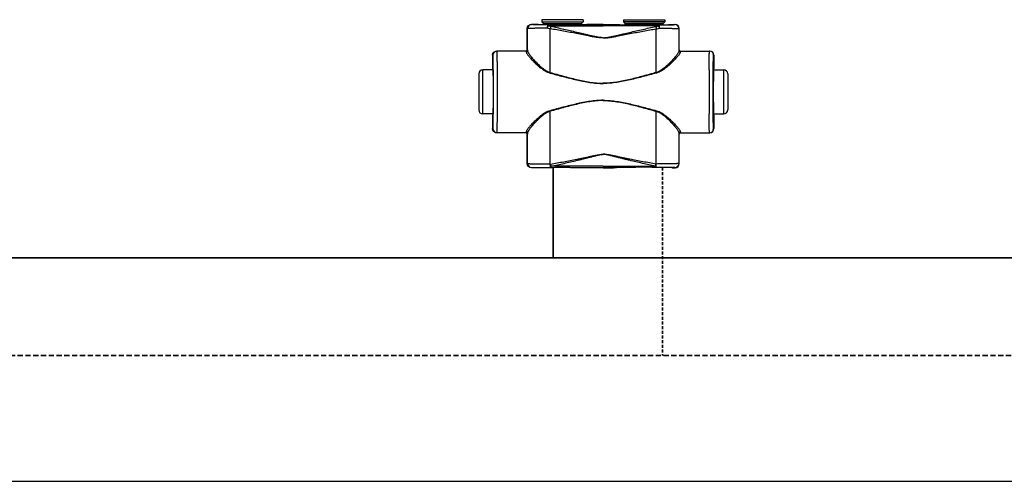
# Model space of a CAD drawing. Header units: millimetres. Extents: x 60394 to 199354, y 20895 to 166073.
# Tile 217 of 256: x 135875 to 136477, y 20895 to 21178. Entities that reach past the tile are written whole.
import ezdxf

# ---------------------------------------------------------------- set-up
doc = ezdxf.new("R2010")
doc.units = ezdxf.units.MM
doc.linetypes.add('VERDECKT', pattern=[9.525, 6.35, -3.175])
doc.layers.add('UT_SCHÉMA_PŘÍVOD', color=10, linetype='Continuous', lineweight=35)
doc.layers.add('UT_SCHÉMA_ZPÁTEČKA', color=172, linetype='VERDECKT', lineweight=35)

msp = doc.modelspace()

# ---------------------------------------------------------------- linework, layer by layer
at = {"color": 0, "linetype": 'Continuous'}
for p, q in [((136188.02, 21174.95), (136187.9, 21175.07)), ((136189.55, 21175.07), (136187.9, 21175.07)), ((136189.9, 21174.97), (136189.55, 21175.07)), ((136219.5, 21177.97), (136194.3, 21177.97)), ((136194.3, 21177.97), (136194.3, 21176.57)), ((136194.3, 21176.57), (136195.25, 21175.62)), ((136194.3, 21176.57), (136219.5, 21176.57)), ((136195.25, 21175.62), (136218.54, 21175.62)), ((136195.4, 21175.26), (136218.4, 21175.26)), ((136195.4, 21175.26), (136195.4, 21174.9)), ((136203.04, 21174.88), (136198.2, 21174.88)), ((136198.2, 21174.18), (136198.2, 21174.88)), ((136231.9, 21174.88), (136210.75, 21174.88)), ((136218.4, 21175.26), (136218.4, 21174.9)), ((136219.5, 21176.57), (136218.54, 21175.62)), ((136219.5, 21177.97), (136219.5, 21176.57)), ((136225.65, 21175.07), (136223.9, 21174.97)), ((136231.9, 21175.07), (136225.65, 21175.07)), ((136231.9, 21175.07), (136238.15, 21175.07)), ((136231.9, 21174.88), (136253.04, 21174.88)), ((136238.15, 21175.07), (136239.9, 21174.97)), ((136244.3, 21177.97), (136269.5, 21177.97)), ((136244.3, 21177.97), (136244.3, 21176.57)), ((136269.5, 21176.57), (136244.3, 21176.57)), ((136244.3, 21176.57), (136245.25, 21175.62)), ((136268.54, 21175.62), (136245.25, 21175.62)), ((136268.4, 21175.26), (136245.4, 21175.26)), ((136245.4, 21175.26), (136245.4, 21174.9)), ((136260.75, 21174.88), (136265.6, 21174.88)), ((136265.6, 21174.18), (136265.6, 21174.88)), ((136268.4, 21175.26), (136268.4, 21174.9)), ((136269.5, 21176.57), (136268.54, 21175.62)), ((136269.5, 21177.97), (136269.5, 21176.57)), ((136273.9, 21174.97), (136274.25, 21175.07)), ((136274.25, 21175.07), (136275.9, 21175.07)), ((136275.78, 21174.95), (136275.9, 21175.07)), ((136185.52, 21172.45), (136185.4, 21172.57)), ((136185.4, 21159.57), (136185.4, 21172.57)), ((136198.2, 21174.18), (136231.9, 21174.18)), ((136265.6, 21174.18), (136231.9, 21174.18)), ((136278.28, 21172.45), (136278.4, 21172.57)), ((136278.4, 21159.57), (136278.4, 21172.57)), ((136184.7, 21158.77), (136166.7, 21158.77)), ((136185.4, 21159.57), (136185.5, 21159.57)), ((136278.4, 21159.57), (136278.29, 21159.57)), ((136279.09, 21158.77), (136297.1, 21158.77)), ((136164.41, 21156.27), (136164.2, 21156.27)), ((136164.2, 21156.27), (136164.2, 21148.12)), ((136299.39, 21156.27), (136299.6, 21156.27)), ((136299.6, 21156.27), (136299.6, 21148.12)), ((136155.7, 21144.77), (136155.7, 21122.77)), ((136164.45, 21147.27), (136158.2, 21147.27)), ((136158.2, 21120.27), (136158.2, 21147.27)), ((136164.2, 21148.12), (136164.41, 21147.77)), ((136164.59, 21147.76), (136164.59, 21147.77)), ((136299.2, 21147.76), (136299.2, 21147.77)), ((136299.35, 21147.27), (136305.6, 21147.27)), ((136299.6, 21148.12), (136299.39, 21147.77)), ((136305.6, 21120.27), (136305.6, 21147.27)), ((136308.1, 21144.77), (136308.1, 21122.77)), ((136164.45, 21120.27), (136158.2, 21120.27)), ((136164.41, 21119.77), (136164.2, 21119.42)), ((136164.2, 21119.42), (136164.2, 21111.27)), ((136164.59, 21119.77), (136164.59, 21119.78)), ((136299.2, 21119.77), (136299.2, 21119.78)), ((136299.35, 21120.27), (136305.6, 21120.27)), ((136299.39, 21119.77), (136299.6, 21119.42)), ((136299.6, 21119.42), (136299.6, 21111.27)), ((136164.2, 21111.27), (136164.41, 21111.27)), ((136184.7, 21108.77), (136166.7, 21108.77)), ((136279.09, 21108.77), (136297.1, 21108.77)), ((136299.6, 21111.27), (136299.39, 21111.27)), ((136185.5, 21107.97), (136185.4, 21107.97)), ((136185.4, 21089.87), (136185.4, 21107.97)), ((136278.29, 21107.97), (136278.4, 21107.97)), ((136278.4, 21089.87), (136278.4, 21107.97)), ((136185.4, 21089.87), (136185.52, 21089.99)), ((136187.9, 21087.37), (136188.02, 21087.49)), ((136189.55, 21087.37), (136187.9, 21087.37)), ((136189.9, 21087.48), (136189.55, 21087.37)), ((136199.44, 21089.62), (136199.62, 21089.62)), ((136199.76, 21087.56), (136199.94, 21087.56)), ((136231.9, 21088.31), (136199.94, 21088.31)), ((136199.94, 21087.56), (136199.94, 21088.31)), ((136199.94, 21087.56), (136201.2, 21087.56)), ((136212.59, 21087.56), (136231.9, 21087.56)), ((136225.65, 21087.37), (136223.9, 21087.48)), ((136231.9, 21087.37), (136225.65, 21087.37)), ((136231.9, 21088.31), (136263.85, 21088.31)), ((136251.2, 21087.56), (136231.9, 21087.56)), ((136231.9, 21087.37), (136238.15, 21087.37)), ((136238.15, 21087.37), (136239.9, 21087.48)), ((136263.85, 21087.56), (136262.59, 21087.56)), ((136263.85, 21087.56), (136263.85, 21088.31)), ((136264.03, 21087.56), (136263.85, 21087.56)), ((136264.36, 21089.62), (136264.18, 21089.62)), ((136273.9, 21087.48), (136274.25, 21087.37)), ((136274.25, 21087.37), (136275.9, 21087.37)), ((136275.9, 21087.37), (136275.78, 21087.49)), ((136278.4, 21089.87), (136278.28, 21089.99))]:
    msp.add_line(p, q, dxfattribs=at)
msp.add_line((64740.61, 20895.36), (199354.39, 20895.36))
for centre, radius, start, end in [((136188.02, 21172.45), 2.5, 90.00246, 179.99754), ((136194.9, 21175.26), 0.5, 0, 45), ((136218.9, 21175.26), 0.5, 135, 180), ((136244.9, 21175.26), 0.5, 0, 45), ((136268.9, 21175.26), 0.5, 135, 180), ((136275.78, 21172.45), 2.5, 0.00246, 89.99754), ((136166.91, 21156.27), 2.5, 90.00225, 180.00111), ((136184.7, 21159.57), 0.8, 270.0036, 359.99724), ((136279.09, 21159.57), 0.8, 180.00276, 269.9964), ((136296.89, 21156.27), 2.5, 359.99889, 89.99775), ((136158.2, 21144.77), 2.5, 90, 180), ((133724.74, 21133.77), 2442.41, 359.68325, 0.31675), ((138739.06, 21133.77), 2442.41, 179.68325, 180.31675), ((136305.6, 21144.77), 2.5, 0, 90), ((136158.2, 21122.77), 2.5, 180, 270), ((136305.6, 21122.77), 2.5, 270, 0), ((136166.91, 21111.27), 2.5, 179.99889, 269.99775), ((136184.7, 21107.97), 0.8, 0.00276, 89.9964), ((136279.09, 21107.97), 0.8, 90.0036, 179.99724), ((136296.89, 21111.27), 2.5, 270.00225, 0.00111), ((136188.02, 21089.99), 2.5, 180.00246, 269.99754), ((136275.78, 21089.99), 2.5, 270.00246, 359.99754)]:
    msp.add_arc(centre, radius, start, end, dxfattribs=at)
at = {"color": 0, "linetype": 'Continuous', "extrusion": (0, 0, -1)}
for centre, major_axis, ratio, start_param, end_param in [((136187.9, 21172.57), (-1.77, 1.77), 0.999973, -0.785384, 0.785384), ((136206.9, 21174.97), (-17, 0), 0.005236, 4.941076, 6.283185), ((136206.9, 21174.97), (-17, 0), 0.005236, 3.141593, 4.483702), ((136166.7, 21156.27), (-2.5, 0), 0.999945, 0, 1.570796), ((136184.6, 21159.57), (-0.8, 0), 0.999986, -3.141593, -1.659157), ((136164.41, 21133.77), (0, 14), 0.010472, 0, 3.141593), ((136166.7, 21111.27), (-2.5, 0), 0.999945, -1.570796, 0), ((136184.6, 21107.97), (0.8, 0), 0.999986, -1.395381, 0), ((136187.9, 21089.87), (1.77, 1.77), 0.999973, -3.926977, -2.356208), ((136206.9, 21087.48), (-17, 0), 0.005236, 0, 1.229157), ((136206.9, 21087.48), (-17, 0), 0.005236, 1.912436, 3.141593)]:
    msp.add_ellipse(centre, major_axis=major_axis, ratio=ratio, start_param=start_param, end_param=end_param, dxfattribs=at)
at = {"color": 0, "linetype": 'Continuous'}
for centre, major_axis, ratio, start_param, end_param in [((136256.9, 21174.97), (17, 0), 0.005236, 3.141593, 4.483702), ((136256.9, 21174.97), (17, 0), 0.005236, 4.941076, 6.283185), ((136275.9, 21172.57), (1.77, 1.77), 0.999973, -0.785384, 0.785384), ((136279.2, 21159.57), (0.8, 0), 0.999986, -3.141593, -1.659157), ((136297.1, 21156.27), (2.5, 0), 0.999945, 0, 1.570796), ((136299.39, 21133.77), (0, 14), 0.010472, 0, 3.141593), ((136279.2, 21107.97), (-0.8, 0), 0.999986, -1.395381, 0), ((136297.1, 21111.27), (2.5, 0), 0.999945, -1.570796, 0), ((136256.9, 21087.48), (17, 0), 0.005236, 1.912436, 3.141593), ((136256.9, 21087.48), (17, 0), 0.005236, 0, 1.229157), ((136275.9, 21089.87), (-1.77, 1.77), 0.999973, -3.926977, -2.356208)]:
    msp.add_ellipse(centre, major_axis=major_axis, ratio=ratio, start_param=start_param, end_param=end_param, dxfattribs=at)
for points, knots in [([(136198.2, 21174.88), (136197.49, 21174.88), (136196.13, 21174.88), (136194.47, 21174.89), (136193.23, 21174.89), (136192.39, 21174.9), (136191.6, 21174.9), (136190.89, 21174.9), (136190.24, 21174.91), (136189.68, 21174.91), (136189.19, 21174.92), (136188.84, 21174.92), (136188.6, 21174.93), (136188.45, 21174.93), (136188.32, 21174.93), (136188.22, 21174.94), (136188.15, 21174.94), (136188.1, 21174.94), (136188.07, 21174.94), (136188.05, 21174.94), (136188.04, 21174.95), (136188.03, 21174.95), (136188.02, 21174.95), (136188.02, 21174.95)], [0, 0, 0, 0, 0.207653, 0.400343, 0.489423, 0.572844, 0.650059, 0.720565, 0.783909, 0.839692, 0.887568, 0.927242, 0.943927, 0.958477, 0.970869, 0.981088, 0.989117, 0.992306, 0.994945, 0.997032, 0.998568, 0.999554, 1, 1, 1, 1]), ([(136198.2, 21174.88), (136198.11, 21174.88), (136198, 21174.77), (136197.93, 21174.63), (136197.86, 21174.48), (136197.78, 21174.26), (136197.71, 21173.94), (136197.65, 21173.58), (136197.6, 21173.18), (136197.59, 21172.9), (136197.58, 21172.76)], [0, 0, 0, 0, 0.117156, 0.161001, 0.211236, 0.330442, 0.472834, 0.634922, 0.812344, 1, 1, 1, 1]), ([(136210.75, 21174.88), (136210.11, 21174.88), (136208.83, 21174.85), (136206.9, 21174.83), (136204.97, 21174.85), (136203.68, 21174.88), (136203.04, 21174.88)], [0, 0, 0, 0, 0.248355, 0.5, 0.751645, 1, 1, 1, 1]), ([(136253.04, 21174.88), (136253.68, 21174.88), (136254.97, 21174.85), (136256.9, 21174.83), (136258.83, 21174.85), (136260.11, 21174.88), (136260.75, 21174.88)], [0, 0, 0, 0, 0.248355, 0.5, 0.751645, 1, 1, 1, 1]), ([(136265.6, 21174.88), (136266.3, 21174.88), (136267.66, 21174.88), (136269.32, 21174.89), (136270.56, 21174.89), (136271.41, 21174.9), (136272.19, 21174.9), (136272.91, 21174.9), (136273.55, 21174.91), (136274.12, 21174.91), (136274.6, 21174.92), (136274.96, 21174.92), (136275.2, 21174.93), (136275.35, 21174.93), (136275.47, 21174.93), (136275.58, 21174.94), (136275.65, 21174.94), (136275.7, 21174.94), (136275.72, 21174.94), (136275.74, 21174.94), (136275.76, 21174.95), (136275.77, 21174.95), (136275.77, 21174.95), (136275.78, 21174.95)], [0, 0, 0, 0, 0.207653, 0.400343, 0.489423, 0.572844, 0.650059, 0.720565, 0.783909, 0.839692, 0.887568, 0.927242, 0.943927, 0.958477, 0.970869, 0.981088, 0.989117, 0.992306, 0.994945, 0.997032, 0.998568, 0.999554, 1, 1, 1, 1]), ([(136265.6, 21174.88), (136265.69, 21174.88), (136265.79, 21174.77), (136265.87, 21174.63), (136265.94, 21174.48), (136266.01, 21174.26), (136266.09, 21173.94), (136266.15, 21173.58), (136266.19, 21173.18), (136266.21, 21172.9), (136266.21, 21172.76)], [0, 0, 0, 0, 0.117156, 0.161001, 0.211236, 0.330442, 0.472834, 0.634922, 0.812344, 1, 1, 1, 1]), ([(136197.58, 21172.76), (136196.75, 21172.76), (136195.14, 21172.75), (136193.18, 21172.73), (136191.71, 21172.71), (136190.7, 21172.69), (136189.77, 21172.67), (136188.93, 21172.65), (136188.16, 21172.63), (136187.49, 21172.61), (136186.91, 21172.58), (136186.49, 21172.56), (136186.21, 21172.55), (136186.03, 21172.53), (136185.88, 21172.52), (136185.76, 21172.51), (136185.66, 21172.49), (136185.59, 21172.48), (136185.55, 21172.47), (136185.52, 21172.46), (136185.52, 21172.45)], [0, 0, 0, 0, 0.207034, 0.39928, 0.488214, 0.57154, 0.648707, 0.71921, 0.782588, 0.838437, 0.886403, 0.926186, 0.942933, 0.957549, 0.970012, 0.98031, 0.988432, 0.994377, 0.998178, 1, 1, 1, 1]), ([(136185.53, 21159.04), (136185.53, 21160.16), (136185.53, 21164.63), (136185.52, 21169.1), (136185.52, 21172.45)], [0, 0, 0, 0, 0.250733, 1, 1, 1, 1]), ([(136198.2, 21174.18), (136198.07, 21173.98), (136197.84, 21173.51), (136197.66, 21173.03), (136197.58, 21172.76)], [0, 0, 0, 0, 0.464895, 1, 1, 1, 1]), ([(136199.44, 21172.4), (136199.29, 21172.42), (136198.66, 21172.52), (136198.04, 21172.65), (136197.58, 21172.76)], [0, 0, 0, 0, 0.252579, 1, 1, 1, 1]), ([(136199.77, 21173.74), (136199.63, 21173.77), (136199.1, 21173.89), (136198.58, 21174.05), (136198.2, 21174.18)], [0, 0, 0, 0, 0.253704, 1, 1, 1, 1]), ([(136199.77, 21173.74), (136199.7, 21173.54), (136199.59, 21173.09), (136199.49, 21172.64), (136199.44, 21172.4)], [0, 0, 0, 0, 0.464569, 1, 1, 1, 1]), ([(136231.9, 21166.76), (136231.9, 21166.76), (136231.21, 21166.76), (136229.83, 21166.84), (136227.78, 21167.12), (136225.74, 21167.47), (136223.03, 21167.98), (136219.65, 21168.64), (136215.61, 21169.44), (136211.56, 21170.22), (136207.52, 21170.98), (136203.48, 21171.71), (136200.79, 21172.18), (136199.44, 21172.4)], [0.5000015, 0.5000015, 0.5000015, 0.5000015, 0.500002, 0.5313979, 0.5627848, 0.5941575, 0.6255147, 0.6881766, 0.7507583, 0.8132458, 0.8756245, 0.9378805, 1, 1, 1, 1]), ([(136199.46, 21145.63), (136199.46, 21147.87), (136199.46, 21156.79), (136199.45, 21165.72), (136199.44, 21172.4)], [0, 0, 0, 0, 0.250952, 1, 1, 1, 1]), ([(136231.9, 21166.94), (136231.9, 21166.94), (136231.55, 21166.94), (136230.86, 21166.97), (136229.49, 21167.1), (136227.79, 21167.38), (136225.77, 21167.81), (136223.75, 21168.26), (136221.75, 21168.74), (136219.07, 21169.37), (136215.74, 21170.17), (136211.74, 21171.12), (136207.75, 21172.03), (136203.76, 21172.91), (136201.1, 21173.47), (136199.77, 21173.74)], [0.499995, 0.499995, 0.499995, 0.499995, 0.4999958, 0.5157333, 0.5314718, 0.5629204, 0.5943483, 0.6257534, 0.6571339, 0.6884877, 0.7511054, 0.813586, 0.8759088, 0.9380534, 1, 1, 1, 1]), ([(136231.9, 21166.94), (136231.9, 21166.94), (136232.24, 21166.94), (136232.93, 21166.97), (136234.31, 21167.1), (136236.01, 21167.38), (136238.03, 21167.81), (136240.04, 21168.26), (136242.05, 21168.74), (136244.72, 21169.37), (136248.05, 21170.17), (136252.05, 21171.12), (136256.04, 21172.03), (136260.03, 21172.91), (136262.7, 21173.47), (136264.03, 21173.74)], [0.499995, 0.499995, 0.499995, 0.499995, 0.4999958, 0.5157333, 0.5314718, 0.5629204, 0.5943483, 0.6257534, 0.6571339, 0.6884877, 0.7511054, 0.813586, 0.8759088, 0.9380534, 1, 1, 1, 1]), ([(136231.9, 21166.76), (136231.9, 21166.76), (136232.59, 21166.76), (136233.97, 21166.84), (136236.02, 21167.12), (136238.06, 21167.47), (136240.77, 21167.98), (136244.14, 21168.64), (136248.19, 21169.44), (136252.23, 21170.22), (136256.27, 21170.98), (136260.31, 21171.71), (136263, 21172.18), (136264.35, 21172.4)], [0.5000015, 0.5000015, 0.5000015, 0.5000015, 0.500002, 0.5313979, 0.5627848, 0.5941575, 0.6255147, 0.6881766, 0.7507583, 0.8132458, 0.8756245, 0.9378805, 1, 1, 1, 1]), ([(136264.03, 21173.74), (136264.16, 21173.77), (136264.69, 21173.89), (136265.22, 21174.05), (136265.6, 21174.18)], [0, 0, 0, 0, 0.253704, 1, 1, 1, 1]), ([(136264.03, 21173.74), (136264.09, 21173.54), (136264.21, 21173.09), (136264.31, 21172.64), (136264.35, 21172.4)], [0, 0, 0, 0, 0.464569, 1, 1, 1, 1]), ([(136264.34, 21145.63), (136264.34, 21147.87), (136264.34, 21156.79), (136264.34, 21165.72), (136264.35, 21172.4)], [0, 0, 0, 0, 0.250952, 1, 1, 1, 1]), ([(136264.35, 21172.4), (136264.51, 21172.42), (136265.13, 21172.52), (136265.75, 21172.65), (136266.21, 21172.76)], [0, 0, 0, 0, 0.252579, 1, 1, 1, 1]), ([(136265.6, 21174.18), (136265.72, 21173.98), (136265.95, 21173.51), (136266.13, 21173.03), (136266.21, 21172.76)], [0, 0, 0, 0, 0.464895, 1, 1, 1, 1]), ([(136266.21, 21172.76), (136267.05, 21172.76), (136268.65, 21172.75), (136270.62, 21172.73), (136272.09, 21172.71), (136273.09, 21172.69), (136274.02, 21172.67), (136274.87, 21172.65), (136275.63, 21172.63), (136276.31, 21172.61), (136276.88, 21172.58), (136277.3, 21172.56), (136277.59, 21172.55), (136277.77, 21172.53), (136277.91, 21172.52), (136278.04, 21172.51), (136278.14, 21172.49), (136278.21, 21172.48), (136278.25, 21172.47), (136278.27, 21172.46), (136278.28, 21172.45)], [0, 0, 0, 0, 0.207034, 0.39928, 0.488214, 0.57154, 0.648707, 0.71921, 0.782588, 0.838437, 0.886403, 0.926186, 0.942933, 0.957549, 0.970012, 0.98031, 0.988432, 0.994377, 0.998178, 1, 1, 1, 1]), ([(136278.27, 21159.04), (136278.27, 21160.16), (136278.27, 21164.63), (136278.27, 21169.1), (136278.28, 21172.45)], [0, 0, 0, 0, 0.250733, 1, 1, 1, 1]), ([(136167.11, 21147.27), (136167.1, 21148.11), (136167.09, 21149.71), (136167.07, 21151.65), (136167.06, 21153.06), (136167.05, 21154.02), (136167.03, 21154.89), (136167.02, 21155.68), (136167.01, 21156.39), (136166.99, 21157), (136166.98, 21157.53), (136166.97, 21157.91), (136166.96, 21158.17), (136166.95, 21158.32), (136166.94, 21158.46), (136166.94, 21158.57), (136166.93, 21158.65), (136166.92, 21158.71), (136166.92, 21158.75), (136166.91, 21158.77), (136166.91, 21158.77), (136166.91, 21158.77)], [0, 0, 0, 0, 0.218984, 0.416191, 0.505653, 0.588551, 0.664564, 0.733396, 0.794781, 0.848478, 0.894279, 0.932006, 0.947796, 0.961515, 0.973152, 0.982695, 0.990138, 0.995479, 0.998726, 0.999584, 1, 1, 1, 1]), ([(136184.7, 21158.77), (136184.7, 21158.77), (136184.7, 21158.77), (136184.71, 21158.76), (136184.71, 21158.75), (136184.71, 21158.73), (136184.71, 21158.69), (136184.72, 21158.64), (136184.72, 21158.56), (136184.72, 21158.47), (136184.73, 21158.37), (136184.73, 21158.29), (136184.73, 21158.25)], [0, 0, 0, 0, 0.005122, 0.017304, 0.037118, 0.064661, 0.143035, 0.252499, 0.393016, 0.564526, 0.766907, 1, 1, 1, 1]), ([(136185.53, 21159.04), (136185.53, 21158.93), (136185.49, 21158.73), (136185.31, 21158.47), (136185.04, 21158.29), (136184.83, 21158.25), (136184.73, 21158.25)], [0, 0, 0, 0, 0.247572, 0.496581, 0.747591, 1, 1, 1, 1]), ([(136184.73, 21158.25), (136184.73, 21158.19), (136184.75, 21158.05), (136184.82, 21157.83), (136184.94, 21157.58), (136185.15, 21157.19), (136185.5, 21156.65), (136186.03, 21155.94), (136186.68, 21155.16), (136187.71, 21153.98), (136189.21, 21152.39), (136191.25, 21150.43), (136193.17, 21148.79), (136194.86, 21147.52), (136196.72, 21146.32), (136198.26, 21145.59), (136199.36, 21145.3)], [0, 0, 0, 0, 0.009694, 0.02127, 0.034861, 0.050494, 0.087694, 0.13227, 0.183417, 0.240322, 0.368483, 0.511765, 0.666448, 0.747227, 0.829948, 1, 1, 1, 1]), ([(136185.5, 21159.57), (136185.5, 21159.57), (136185.5, 21159.57), (136185.51, 21159.56), (136185.51, 21159.55), (136185.51, 21159.53), (136185.51, 21159.49), (136185.52, 21159.43), (136185.52, 21159.36), (136185.52, 21159.26), (136185.53, 21159.16), (136185.53, 21159.08), (136185.53, 21159.04)], [0, 0, 0, 0, 0.005057, 0.017214, 0.037015, 0.06455, 0.142921, 0.252392, 0.392925, 0.564459, 0.766871, 1, 1, 1, 1]), ([(136185.53, 21159.04), (136185.53, 21158.97), (136185.55, 21158.82), (136185.62, 21158.59), (136185.72, 21158.33), (136185.92, 21157.93), (136186.26, 21157.37), (136186.76, 21156.64), (136187.37, 21155.83), (136188.34, 21154.62), (136189.76, 21152.99), (136191.69, 21150.97), (136193.5, 21149.28), (136195.12, 21147.97), (136196.9, 21146.71), (136198.39, 21145.94), (136199.46, 21145.63)], [0, 0, 0, 0, 0.010286, 0.022433, 0.036551, 0.052653, 0.090607, 0.135698, 0.187142, 0.244158, 0.372094, 0.514728, 0.6685, 0.748767, 0.830965, 1, 1, 1, 1]), ([(136278.27, 21159.04), (136278.26, 21158.97), (136278.24, 21158.82), (136278.18, 21158.59), (136278.07, 21158.33), (136277.87, 21157.93), (136277.54, 21157.37), (136277.04, 21156.64), (136276.43, 21155.83), (136275.46, 21154.62), (136274.04, 21152.99), (136272.11, 21150.97), (136270.29, 21149.28), (136268.68, 21147.97), (136266.9, 21146.71), (136265.4, 21145.94), (136264.34, 21145.63)], [0, 0, 0, 0, 0.010286, 0.022433, 0.036551, 0.052653, 0.090607, 0.135698, 0.187142, 0.244158, 0.372094, 0.514728, 0.6685, 0.748767, 0.830965, 1, 1, 1, 1]), ([(136279.07, 21158.25), (136279.06, 21158.19), (136279.04, 21158.05), (136278.97, 21157.83), (136278.86, 21157.58), (136278.65, 21157.19), (136278.29, 21156.65), (136277.76, 21155.94), (136277.12, 21155.16), (136276.09, 21153.98), (136274.58, 21152.39), (136272.54, 21150.43), (136270.63, 21148.79), (136268.93, 21147.52), (136267.08, 21146.32), (136265.53, 21145.59), (136264.44, 21145.3)], [0, 0, 0, 0, 0.009694, 0.02127, 0.034861, 0.050494, 0.087694, 0.13227, 0.183417, 0.240322, 0.368483, 0.511765, 0.666448, 0.747227, 0.829948, 1, 1, 1, 1]), ([(136278.29, 21159.57), (136278.29, 21159.57), (136278.29, 21159.57), (136278.29, 21159.56), (136278.29, 21159.55), (136278.29, 21159.53), (136278.28, 21159.49), (136278.28, 21159.43), (136278.28, 21159.36), (136278.27, 21159.26), (136278.27, 21159.16), (136278.27, 21159.08), (136278.27, 21159.04)], [0, 0, 0, 0, 0.005057, 0.017214, 0.037015, 0.06455, 0.142921, 0.252392, 0.392925, 0.564459, 0.766871, 1, 1, 1, 1]), ([(136278.27, 21159.04), (136278.27, 21158.93), (136278.31, 21158.73), (136278.49, 21158.47), (136278.75, 21158.29), (136278.96, 21158.25), (136279.07, 21158.25)], [0, 0, 0, 0, 0.247572, 0.496581, 0.747591, 1, 1, 1, 1]), ([(136279.09, 21158.77), (136279.09, 21158.77), (136279.09, 21158.77), (136279.09, 21158.76), (136279.09, 21158.75), (136279.09, 21158.73), (136279.08, 21158.69), (136279.08, 21158.64), (136279.08, 21158.56), (136279.07, 21158.47), (136279.07, 21158.37), (136279.07, 21158.29), (136279.07, 21158.25)], [0, 0, 0, 0, 0.005122, 0.017304, 0.037118, 0.064661, 0.143035, 0.252499, 0.393016, 0.564526, 0.766907, 1, 1, 1, 1]), ([(136296.69, 21147.27), (136296.69, 21148.11), (136296.71, 21149.71), (136296.72, 21151.65), (136296.74, 21153.06), (136296.75, 21154.02), (136296.76, 21154.89), (136296.77, 21155.68), (136296.79, 21156.39), (136296.8, 21157), (136296.81, 21157.53), (136296.83, 21157.91), (136296.84, 21158.17), (136296.84, 21158.32), (136296.85, 21158.46), (136296.86, 21158.57), (136296.86, 21158.65), (136296.87, 21158.71), (136296.88, 21158.75), (136296.88, 21158.77), (136296.89, 21158.77), (136296.89, 21158.77)], [0, 0, 0, 0, 0.218984, 0.416191, 0.505653, 0.588551, 0.664564, 0.733396, 0.794781, 0.848478, 0.894279, 0.932006, 0.947796, 0.961515, 0.973152, 0.982695, 0.990138, 0.995479, 0.998726, 0.999584, 1, 1, 1, 1]), ([(136164.59, 21147.77), (136164.59, 21148.4), (136164.58, 21149.59), (136164.56, 21151.04), (136164.54, 21152.09), (136164.53, 21152.79), (136164.52, 21153.43), (136164.51, 21154.01), (136164.5, 21154.53), (136164.49, 21154.98), (136164.47, 21155.37), (136164.46, 21155.64), (136164.45, 21155.83), (136164.45, 21155.95), (136164.44, 21156.04), (136164.43, 21156.12), (136164.43, 21156.18), (136164.42, 21156.23), (136164.42, 21156.25), (136164.41, 21156.27), (136164.41, 21156.27)], [0, 0, 0, 0, 0.221931, 0.420259, 0.509783, 0.592499, 0.668149, 0.736495, 0.797321, 0.850436, 0.895675, 0.932895, 0.948462, 0.961984, 0.973451, 0.982856, 0.990196, 0.99547, 0.998697, 1, 1, 1, 1]), ([(136299.2, 21147.77), (136299.21, 21148.4), (136299.22, 21149.59), (136299.24, 21151.04), (136299.25, 21152.09), (136299.26, 21152.79), (136299.27, 21153.43), (136299.28, 21154.01), (136299.3, 21154.53), (136299.31, 21154.98), (136299.32, 21155.37), (136299.33, 21155.64), (136299.34, 21155.83), (136299.35, 21155.95), (136299.35, 21156.04), (136299.36, 21156.12), (136299.37, 21156.18), (136299.37, 21156.23), (136299.38, 21156.25), (136299.38, 21156.27), (136299.39, 21156.27)], [0, 0, 0, 0, 0.221931, 0.420259, 0.509783, 0.592499, 0.668149, 0.736495, 0.797321, 0.850436, 0.895675, 0.932895, 0.948462, 0.961984, 0.973451, 0.982856, 0.990196, 0.99547, 0.998697, 1, 1, 1, 1]), ([(136164.59, 21119.78), (136164.61, 21121.98), (136164.64, 21126.64), (136164.65, 21133.77), (136164.64, 21140.9), (136164.61, 21145.56), (136164.59, 21147.76)], [0, 0, 0, 0, 0.235226, 0.499987, 0.764754, 1, 1, 1, 1]), ([(136199.46, 21145.63), (136199.45, 21145.6), (136199.42, 21145.49), (136199.38, 21145.38), (136199.36, 21145.3)], [0, 0, 0, 0, 0.258378, 1, 1, 1, 1]), ([(136199.36, 21145.3), (136202.02, 21144.58), (136206.02, 21143.5), (136211.38, 21142.13), (136215.42, 21141.16), (136219.49, 21140.28), (136223.59, 21139.56), (136227.04, 21139.14), (136229.81, 21138.97), (136231.2, 21138.94), (136231.9, 21138.94), (136231.9, 21138.94)], [0, 0, 0, 0, 0.1245061, 0.1869228, 0.2494269, 0.3120016, 0.3746311, 0.4372993, 0.4686472, 0.4999998, 0.5, 0.5, 0.5, 0.5]), ([(136199.46, 21145.63), (136202.11, 21144.89), (136206.1, 21143.79), (136211.43, 21142.38), (136215.46, 21141.38), (136219.51, 21140.47), (136223.6, 21139.72), (136227.05, 21139.29), (136229.82, 21139.11), (136231.2, 21139.08), (136231.9, 21139.08), (136231.9, 21139.08)], [0, 0, 0, 0, 0.1244767, 0.1868883, 0.2493924, 0.3119715, 0.3746087, 0.437287, 0.4686409, 0.4999998, 0.5, 0.5, 0.5, 0.5]), ([(136264.34, 21145.63), (136261.68, 21144.89), (136257.7, 21143.79), (136252.36, 21142.38), (136248.34, 21141.38), (136244.28, 21140.47), (136240.19, 21139.72), (136236.75, 21139.29), (136233.98, 21139.11), (136232.59, 21139.08), (136231.9, 21139.08), (136231.9, 21139.08)], [0, 0, 0, 0, 0.1244767, 0.1868883, 0.2493924, 0.3119715, 0.3746087, 0.437287, 0.4686409, 0.4999998, 0.5, 0.5, 0.5, 0.5]), ([(136264.44, 21145.3), (136261.77, 21144.58), (136257.77, 21143.5), (136252.42, 21142.13), (136248.38, 21141.16), (136244.31, 21140.28), (136240.21, 21139.56), (136236.76, 21139.14), (136233.98, 21138.97), (136232.59, 21138.94), (136231.9, 21138.94), (136231.9, 21138.94)], [0, 0, 0, 0, 0.1245061, 0.1869228, 0.2494269, 0.3120016, 0.3746311, 0.4372993, 0.4686472, 0.4999998, 0.5, 0.5, 0.5, 0.5]), ([(136264.34, 21145.63), (136264.34, 21145.6), (136264.38, 21145.49), (136264.41, 21145.38), (136264.44, 21145.3)], [0, 0, 0, 0, 0.258378, 1, 1, 1, 1]), ([(136299.2, 21119.78), (136299.19, 21121.98), (136299.16, 21126.64), (136299.15, 21133.77), (136299.16, 21140.9), (136299.19, 21145.56), (136299.2, 21147.76)], [0, 0, 0, 0, 0.235226, 0.499987, 0.764754, 1, 1, 1, 1]), ([(136231.9, 21128.61), (136230.51, 21128.61), (136227.73, 21128.49), (136223.59, 21127.99), (136219.49, 21127.26), (136215.42, 21126.38), (136211.38, 21125.41), (136206.02, 21124.04), (136202.02, 21122.96), (136199.36, 21122.25)], [0.5, 0.5, 0.5, 0.5, 0.5626889, 0.6253582, 0.6879892, 0.7505657, 0.8130716, 0.8754902, 1, 1, 1, 1]), ([(136231.9, 21128.46), (136230.51, 21128.46), (136227.74, 21128.33), (136223.6, 21127.82), (136219.51, 21127.07), (136215.46, 21126.16), (136211.43, 21125.16), (136206.1, 21123.76), (136202.11, 21122.65), (136199.46, 21121.92)], [0.5, 0.5, 0.5, 0.5, 0.5627005, 0.6253799, 0.6880187, 0.7505997, 0.8131057, 0.8755193, 1, 1, 1, 1]), ([(136231.9, 21128.61), (136233.29, 21128.61), (136236.07, 21128.49), (136240.21, 21127.99), (136244.31, 21127.26), (136248.38, 21126.38), (136252.42, 21125.41), (136257.77, 21124.04), (136261.77, 21122.96), (136264.44, 21122.25)], [0.5, 0.5, 0.5, 0.5, 0.5626889, 0.6253582, 0.6879892, 0.7505657, 0.8130716, 0.8754902, 1, 1, 1, 1]), ([(136231.9, 21128.46), (136233.29, 21128.46), (136236.06, 21128.33), (136240.19, 21127.82), (136244.28, 21127.07), (136248.34, 21126.16), (136252.36, 21125.16), (136257.7, 21123.76), (136261.68, 21122.65), (136264.34, 21121.92)], [0.5, 0.5, 0.5, 0.5, 0.5627005, 0.6253799, 0.6880187, 0.7505997, 0.8131057, 0.8755193, 1, 1, 1, 1]), ([(136199.36, 21122.25), (136198.26, 21121.95), (136196.72, 21121.23), (136194.86, 21120.02), (136193.17, 21118.75), (136191.25, 21117.11), (136189.21, 21115.15), (136187.71, 21113.57), (136186.68, 21112.39), (136186.03, 21111.6), (136185.5, 21110.89), (136185.15, 21110.35), (136184.94, 21109.96), (136184.82, 21109.72), (136184.75, 21109.5), (136184.73, 21109.35), (136184.73, 21109.29)], [0, 0, 0, 0, 0.170052, 0.252774, 0.333553, 0.488235, 0.631517, 0.759678, 0.816583, 0.86773, 0.912306, 0.949506, 0.965139, 0.978731, 0.990306, 1, 1, 1, 1]), ([(136199.46, 21121.92), (136198.39, 21121.61), (136196.9, 21120.83), (136195.12, 21119.57), (136193.5, 21118.26), (136191.69, 21116.57), (136189.76, 21114.55), (136188.34, 21112.93), (136187.37, 21111.71), (136186.76, 21110.9), (136186.26, 21110.17), (136185.92, 21109.61), (136185.72, 21109.21), (136185.62, 21108.95), (136185.55, 21108.72), (136185.53, 21108.57), (136185.53, 21108.51)], [0, 0, 0, 0, 0.169036, 0.251233, 0.3315, 0.485272, 0.627906, 0.755842, 0.812858, 0.864302, 0.909393, 0.947347, 0.963449, 0.977567, 0.989714, 1, 1, 1, 1]), ([(136199.46, 21121.92), (136199.45, 21121.94), (136199.42, 21122.06), (136199.38, 21122.17), (136199.36, 21122.25)], [0, 0, 0, 0, 0.258378, 1, 1, 1, 1]), ([(136199.44, 21089.62), (136199.44, 21092.29), (136199.45, 21103.06), (136199.46, 21113.82), (136199.46, 21121.92)], [0, 0, 0, 0, 0.248459, 1, 1, 1, 1]), ([(136264.34, 21121.92), (136264.34, 21121.94), (136264.38, 21122.06), (136264.41, 21122.17), (136264.44, 21122.25)], [0, 0, 0, 0, 0.258378, 1, 1, 1, 1]), ([(136264.34, 21121.92), (136265.4, 21121.61), (136266.9, 21120.83), (136268.68, 21119.57), (136270.29, 21118.26), (136272.11, 21116.57), (136274.04, 21114.55), (136275.46, 21112.93), (136276.43, 21111.71), (136277.04, 21110.9), (136277.54, 21110.17), (136277.87, 21109.61), (136278.07, 21109.21), (136278.18, 21108.95), (136278.24, 21108.72), (136278.26, 21108.57), (136278.27, 21108.51)], [0, 0, 0, 0, 0.169036, 0.251233, 0.3315, 0.485272, 0.627906, 0.755842, 0.812858, 0.864302, 0.909393, 0.947347, 0.963449, 0.977567, 0.989714, 1, 1, 1, 1]), ([(136264.36, 21089.62), (136264.35, 21092.29), (136264.34, 21103.06), (136264.34, 21113.82), (136264.34, 21121.92)], [0, 0, 0, 0, 0.248459, 1, 1, 1, 1]), ([(136264.44, 21122.25), (136265.53, 21121.95), (136267.08, 21121.23), (136268.93, 21120.02), (136270.63, 21118.75), (136272.54, 21117.11), (136274.58, 21115.15), (136276.09, 21113.57), (136277.12, 21112.39), (136277.76, 21111.6), (136278.29, 21110.89), (136278.65, 21110.35), (136278.86, 21109.96), (136278.97, 21109.72), (136279.04, 21109.5), (136279.06, 21109.35), (136279.07, 21109.29)], [0, 0, 0, 0, 0.170052, 0.252774, 0.333553, 0.488235, 0.631517, 0.759678, 0.816583, 0.86773, 0.912306, 0.949506, 0.965139, 0.978731, 0.990306, 1, 1, 1, 1]), ([(136164.41, 21111.27), (136164.41, 21111.27), (136164.42, 21111.29), (136164.42, 21111.31), (136164.43, 21111.36), (136164.43, 21111.42), (136164.44, 21111.5), (136164.45, 21111.6), (136164.45, 21111.71), (136164.46, 21111.9), (136164.47, 21112.18), (136164.49, 21112.56), (136164.5, 21113.01), (136164.51, 21113.53), (136164.52, 21114.11), (136164.53, 21114.75), (136164.54, 21115.45), (136164.56, 21116.5), (136164.58, 21117.95), (136164.59, 21119.14), (136164.59, 21119.77)], [0, 0, 0, 0, 0.001303, 0.00453, 0.009804, 0.017144, 0.026549, 0.038016, 0.051538, 0.067105, 0.104325, 0.149564, 0.202679, 0.263505, 0.331851, 0.407501, 0.490217, 0.579741, 0.778069, 1, 1, 1, 1]), ([(136166.91, 21108.77), (136166.91, 21108.77), (136166.91, 21108.78), (136166.92, 21108.79), (136166.92, 21108.83), (136166.93, 21108.89), (136166.94, 21108.97), (136166.94, 21109.08), (136166.95, 21109.22), (136166.96, 21109.38), (136166.97, 21109.63), (136166.98, 21110.01), (136166.99, 21110.54), (136167.01, 21111.16), (136167.02, 21111.86), (136167.03, 21112.65), (136167.05, 21113.53), (136167.06, 21114.48), (136167.07, 21115.89), (136167.09, 21117.83), (136167.1, 21119.43), (136167.11, 21120.27)], [0, 0, 0, 0, 0.000416, 0.001274, 0.004521, 0.009862, 0.017305, 0.026849, 0.038485, 0.052204, 0.067994, 0.105721, 0.151522, 0.205219, 0.266604, 0.335437, 0.411449, 0.494347, 0.58381, 0.781016, 1, 1, 1, 1]), ([(136296.89, 21108.77), (136296.89, 21108.77), (136296.88, 21108.78), (136296.88, 21108.79), (136296.87, 21108.83), (136296.86, 21108.89), (136296.86, 21108.97), (136296.85, 21109.08), (136296.84, 21109.22), (136296.84, 21109.38), (136296.83, 21109.63), (136296.81, 21110.01), (136296.8, 21110.54), (136296.79, 21111.16), (136296.77, 21111.86), (136296.76, 21112.65), (136296.75, 21113.53), (136296.74, 21114.48), (136296.72, 21115.89), (136296.71, 21117.83), (136296.69, 21119.43), (136296.69, 21120.27)], [0, 0, 0, 0, 0.000416, 0.001274, 0.004521, 0.009862, 0.017305, 0.026849, 0.038485, 0.052204, 0.067994, 0.105721, 0.151522, 0.205219, 0.266604, 0.335437, 0.411449, 0.494347, 0.58381, 0.781016, 1, 1, 1, 1]), ([(136299.39, 21111.27), (136299.38, 21111.27), (136299.38, 21111.29), (136299.37, 21111.31), (136299.37, 21111.36), (136299.36, 21111.42), (136299.35, 21111.5), (136299.35, 21111.6), (136299.34, 21111.71), (136299.33, 21111.9), (136299.32, 21112.18), (136299.31, 21112.56), (136299.3, 21113.01), (136299.28, 21113.53), (136299.27, 21114.11), (136299.26, 21114.75), (136299.25, 21115.45), (136299.24, 21116.5), (136299.22, 21117.95), (136299.21, 21119.14), (136299.2, 21119.77)], [0, 0, 0, 0, 0.001303, 0.00453, 0.009804, 0.017144, 0.026549, 0.038016, 0.051538, 0.067105, 0.104325, 0.149564, 0.202679, 0.263505, 0.331851, 0.407501, 0.490217, 0.579741, 0.778069, 1, 1, 1, 1]), ([(136184.73, 21109.29), (136184.73, 21109.25), (136184.73, 21109.17), (136184.72, 21109.07), (136184.72, 21108.98), (136184.72, 21108.91), (136184.71, 21108.85), (136184.71, 21108.81), (136184.71, 21108.79), (136184.71, 21108.78), (136184.7, 21108.77), (136184.7, 21108.77), (136184.7, 21108.77)], [0, 0, 0, 0, 0.233093, 0.435474, 0.606984, 0.747501, 0.856965, 0.935339, 0.962882, 0.982696, 0.994878, 1, 1, 1, 1]), ([(136185.53, 21108.51), (136185.53, 21108.61), (136185.49, 21108.82), (136185.31, 21109.08), (136185.04, 21109.25), (136184.83, 21109.29), (136184.73, 21109.29)], [0, 0, 0, 0, 0.247572, 0.496581, 0.747591, 1, 1, 1, 1]), ([(136278.27, 21108.51), (136278.27, 21108.61), (136278.31, 21108.82), (136278.49, 21109.08), (136278.75, 21109.25), (136278.96, 21109.29), (136279.07, 21109.29)], [0, 0, 0, 0, 0.247572, 0.496581, 0.747591, 1, 1, 1, 1]), ([(136279.07, 21109.29), (136279.07, 21109.25), (136279.07, 21109.17), (136279.07, 21109.07), (136279.08, 21108.98), (136279.08, 21108.91), (136279.08, 21108.85), (136279.09, 21108.81), (136279.09, 21108.79), (136279.09, 21108.78), (136279.09, 21108.77), (136279.09, 21108.77), (136279.09, 21108.77)], [0, 0, 0, 0, 0.233093, 0.435474, 0.606984, 0.747501, 0.856965, 0.935339, 0.962882, 0.982696, 0.994878, 1, 1, 1, 1]), ([(136185.53, 21108.51), (136185.53, 21108.46), (136185.53, 21108.39), (136185.52, 21108.28), (136185.52, 21108.19), (136185.52, 21108.11), (136185.51, 21108.05), (136185.51, 21108.01), (136185.51, 21107.99), (136185.51, 21107.98), (136185.5, 21107.97), (136185.5, 21107.97), (136185.5, 21107.97)], [0, 0, 0, 0, 0.23313, 0.435541, 0.607074, 0.747608, 0.857079, 0.93545, 0.962985, 0.982786, 0.994943, 1, 1, 1, 1]), ([(136185.52, 21089.99), (136185.52, 21091.52), (136185.52, 21097.7), (136185.53, 21103.87), (136185.53, 21108.51)], [0, 0, 0, 0, 0.248801, 1, 1, 1, 1]), ([(136278.28, 21089.99), (136278.28, 21091.52), (136278.27, 21097.7), (136278.27, 21103.87), (136278.27, 21108.51)], [0, 0, 0, 0, 0.248801, 1, 1, 1, 1]), ([(136278.27, 21108.51), (136278.27, 21108.46), (136278.27, 21108.39), (136278.27, 21108.28), (136278.28, 21108.19), (136278.28, 21108.11), (136278.28, 21108.05), (136278.29, 21108.01), (136278.29, 21107.99), (136278.29, 21107.98), (136278.29, 21107.97), (136278.29, 21107.97), (136278.29, 21107.97)], [0, 0, 0, 0, 0.23313, 0.435541, 0.607074, 0.747608, 0.857079, 0.93545, 0.962985, 0.982786, 0.994943, 1, 1, 1, 1]), ([(136199.62, 21089.62), (136200.96, 21089.84), (136203.65, 21090.3), (136207.67, 21091.02), (136211.7, 21091.78), (136215.05, 21092.44), (136217.74, 21092.98), (136219.75, 21093.39), (136221.77, 21093.8), (136223.78, 21094.22), (136225.8, 21094.63), (136227.48, 21094.98), (136228.83, 21095.24), (136230.18, 21095.48), (136231.21, 21095.63), (136231.9, 21095.63)], [0, 0, 0, 0, 0.0621172, 0.1243716, 0.1867502, 0.2492392, 0.2805207, 0.3118245, 0.3431487, 0.3744915, 0.4058513, 0.4372266, 0.4529199, 0.4686172, 0.5, 0.5, 0.5, 0.5]), ([(136199.94, 21088.31), (136201.27, 21088.58), (136203.92, 21089.13), (136207.9, 21090), (136211.88, 21090.92), (136215.2, 21091.71), (136217.86, 21092.35), (136219.85, 21092.85), (136221.85, 21093.34), (136223.84, 21093.85), (136225.84, 21094.35), (136227.51, 21094.76), (136228.84, 21095.08), (136230.18, 21095.37), (136231.21, 21095.55), (136231.9, 21095.55)], [0, 0, 0, 0, 0.0619437, 0.1240868, 0.1864104, 0.2488944, 0.2801902, 0.3115184, 0.3428764, 0.3742614, 0.4056711, 0.4371032, 0.4528275, 0.4685577, 0.5, 0.5, 0.5, 0.5]), ([(136264.18, 21089.62), (136262.83, 21089.84), (136260.15, 21090.3), (136256.13, 21091.02), (136252.1, 21091.78), (136248.74, 21092.44), (136246.06, 21092.98), (136244.04, 21093.39), (136242.03, 21093.8), (136240.01, 21094.22), (136238, 21094.63), (136236.31, 21094.98), (136234.96, 21095.24), (136233.61, 21095.48), (136232.58, 21095.63), (136231.9, 21095.63)], [0, 0, 0, 0, 0.0621172, 0.1243716, 0.1867502, 0.2492392, 0.2805207, 0.3118245, 0.3431487, 0.3744915, 0.4058513, 0.4372266, 0.4529199, 0.4686172, 0.5, 0.5, 0.5, 0.5]), ([(136263.85, 21088.31), (136262.53, 21088.58), (136259.87, 21089.13), (136255.89, 21090), (136251.91, 21090.92), (136248.59, 21091.71), (136245.94, 21092.35), (136243.94, 21092.85), (136241.95, 21093.34), (136239.95, 21093.85), (136237.95, 21094.35), (136236.29, 21094.76), (136234.95, 21095.08), (136233.61, 21095.37), (136232.58, 21095.55), (136231.9, 21095.55)], [0, 0, 0, 0, 0.0619437, 0.1240868, 0.1864104, 0.2488944, 0.2801902, 0.3115184, 0.3428764, 0.3742614, 0.4056711, 0.4371032, 0.4528275, 0.4685577, 0.5, 0.5, 0.5, 0.5]), ([(136185.52, 21089.99), (136185.52, 21089.98), (136185.54, 21089.96), (136185.59, 21089.95), (136185.68, 21089.93), (136185.79, 21089.92), (136185.94, 21089.9), (136186.12, 21089.88), (136186.32, 21089.87), (136186.66, 21089.84), (136187.16, 21089.82), (136187.84, 21089.79), (136188.63, 21089.76), (136189.52, 21089.74), (136190.51, 21089.71), (136191.59, 21089.69), (136192.76, 21089.67), (136194.44, 21089.65), (136196.68, 21089.63), (136198.5, 21089.62), (136199.44, 21089.62)], [0, 0, 0, 0, 0.001901, 0.0058, 0.011886, 0.020197, 0.030732, 0.043479, 0.058422, 0.075536, 0.116153, 0.165047, 0.22186, 0.286169, 0.35749, 0.43527, 0.518903, 0.607727, 0.798032, 1, 1, 1, 1]), ([(136188.02, 21087.49), (136188.02, 21087.49), (136188.02, 21087.49), (136188.03, 21087.49), (136188.05, 21087.49), (136188.08, 21087.5), (136188.11, 21087.5), (136188.16, 21087.5), (136188.25, 21087.5), (136188.37, 21087.5), (136188.52, 21087.51), (136188.7, 21087.51), (136188.9, 21087.51), (136189.12, 21087.52), (136189.47, 21087.52), (136189.97, 21087.53), (136190.63, 21087.53), (136191.38, 21087.54), (136192.22, 21087.54), (136193.13, 21087.54), (136194.11, 21087.55), (136195.54, 21087.55), (136197.43, 21087.56), (136198.97, 21087.56), (136199.76, 21087.56)], [0, 0, 0, 0, 0.000442, 0.001439, 0.003, 0.005125, 0.007814, 0.011067, 0.019262, 0.029696, 0.04235, 0.057205, 0.074237, 0.093413, 0.114703, 0.163471, 0.220191, 0.284451, 0.355774, 0.433617, 0.517377, 0.606395, 0.797271, 1, 1, 1, 1]), ([(136199.76, 21087.56), (136199.74, 21087.56), (136199.71, 21087.6), (136199.68, 21087.65), (136199.65, 21087.72), (136199.62, 21087.8), (136199.59, 21087.95), (136199.53, 21088.28), (136199.47, 21088.86), (136199.45, 21089.35), (136199.44, 21089.62)], [0, 0, 0, 0, 0.03281, 0.058939, 0.09263, 0.134005, 0.182986, 0.302653, 0.616803, 1, 1, 1, 1]), ([(136199.94, 21087.56), (136199.92, 21087.56), (136199.88, 21087.6), (136199.85, 21087.65), (136199.83, 21087.72), (136199.8, 21087.8), (136199.77, 21087.95), (136199.71, 21088.28), (136199.65, 21088.86), (136199.63, 21089.35), (136199.62, 21089.62)], [0, 0, 0, 0, 0.032697, 0.058797, 0.092469, 0.133835, 0.182813, 0.302491, 0.616704, 1, 1, 1, 1]), ([(136199.94, 21088.31), (136199.88, 21088.51), (136199.76, 21088.94), (136199.66, 21089.38), (136199.62, 21089.62)], [0, 0, 0, 0, 0.463333, 1, 1, 1, 1]), ([(136201.2, 21087.56), (136201.66, 21087.56), (136202.6, 21087.59), (136204.01, 21087.68), (136205.45, 21087.75), (136206.9, 21087.78), (136208.35, 21087.75), (136209.78, 21087.68), (136211.19, 21087.59), (136212.13, 21087.56), (136212.59, 21087.56)], [0, 0, 0, 0, 0.12176, 0.246313, 0.372689, 0.5, 0.627311, 0.753687, 0.87824, 1, 1, 1, 1]), ([(136262.59, 21087.56), (136262.13, 21087.56), (136261.19, 21087.59), (136259.78, 21087.68), (136258.35, 21087.75), (136256.9, 21087.78), (136255.45, 21087.75), (136254.01, 21087.68), (136252.6, 21087.59), (136251.66, 21087.56), (136251.2, 21087.56)], [0, 0, 0, 0, 0.12176, 0.246313, 0.372689, 0.5, 0.627311, 0.753687, 0.87824, 1, 1, 1, 1]), ([(136263.85, 21087.56), (136263.88, 21087.56), (136263.91, 21087.6), (136263.94, 21087.65), (136263.97, 21087.72), (136263.99, 21087.8), (136264.03, 21087.95), (136264.09, 21088.28), (136264.15, 21088.86), (136264.17, 21089.35), (136264.18, 21089.62)], [0, 0, 0, 0, 0.032697, 0.058797, 0.092469, 0.133835, 0.182813, 0.302491, 0.616704, 1, 1, 1, 1]), ([(136263.85, 21088.31), (136263.92, 21088.51), (136264.04, 21088.94), (136264.13, 21089.38), (136264.18, 21089.62)], [0, 0, 0, 0, 0.463333, 1, 1, 1, 1]), ([(136264.03, 21087.56), (136264.05, 21087.56), (136264.09, 21087.6), (136264.12, 21087.65), (136264.15, 21087.72), (136264.17, 21087.8), (136264.21, 21087.95), (136264.27, 21088.28), (136264.33, 21088.86), (136264.35, 21089.35), (136264.36, 21089.62)], [0, 0, 0, 0, 0.03281, 0.058939, 0.09263, 0.134005, 0.182986, 0.302653, 0.616803, 1, 1, 1, 1]), ([(136275.78, 21087.49), (136275.78, 21087.49), (136275.77, 21087.49), (136275.76, 21087.49), (136275.74, 21087.49), (136275.72, 21087.5), (136275.69, 21087.5), (136275.63, 21087.5), (136275.55, 21087.5), (136275.42, 21087.5), (136275.27, 21087.51), (136275.1, 21087.51), (136274.9, 21087.51), (136274.68, 21087.52), (136274.33, 21087.52), (136273.83, 21087.53), (136273.16, 21087.53), (136272.41, 21087.54), (136271.58, 21087.54), (136270.66, 21087.54), (136269.68, 21087.55), (136268.26, 21087.55), (136266.37, 21087.56), (136264.82, 21087.56), (136264.03, 21087.56)], [0, 0, 0, 0, 0.000442, 0.001439, 0.003, 0.005125, 0.007814, 0.011067, 0.019262, 0.029696, 0.04235, 0.057205, 0.074237, 0.093413, 0.114703, 0.163471, 0.220191, 0.284451, 0.355774, 0.433617, 0.517377, 0.606395, 0.797271, 1, 1, 1, 1]), ([(136278.28, 21089.99), (136278.28, 21089.98), (136278.25, 21089.96), (136278.2, 21089.95), (136278.12, 21089.93), (136278, 21089.92), (136277.86, 21089.9), (136277.68, 21089.88), (136277.47, 21089.87), (136277.13, 21089.84), (136276.64, 21089.82), (136275.96, 21089.79), (136275.17, 21089.76), (136274.28, 21089.74), (136273.28, 21089.71), (136272.2, 21089.69), (136271.04, 21089.67), (136269.35, 21089.65), (136267.12, 21089.63), (136265.29, 21089.62), (136264.36, 21089.62)], [0, 0, 0, 0, 0.001901, 0.0058, 0.011886, 0.020197, 0.030732, 0.043479, 0.058422, 0.075536, 0.116153, 0.165047, 0.22186, 0.286169, 0.35749, 0.43527, 0.518903, 0.607727, 0.798032, 1, 1, 1, 1])]:
    msp.add_open_spline(points, degree=3, knots=knots, dxfattribs=at)
at = {"layer": 'UT_SCHÉMA_PŘÍVOD'}
for p, q in [((136201.2, 21087.56), (136201.2, 21032.25)), ((132395.91, 21032.25), (138322.72, 21032.25))]:
    msp.add_line(p, q, dxfattribs=at)
at = {"layer": 'UT_SCHÉMA_ZPÁTEČKA', "ltscale": 0.3}
msp.add_line((136268.25, 21087.54), (136268.25, 20972.34), dxfattribs=at)
at = {"layer": 'UT_SCHÉMA_ZPÁTEČKA', "ltscale": 0.5}
msp.add_line((132320.67, 20972.34), (138389.76, 20972.34), dxfattribs=at)

doc.saveas('drawing.dxf')
